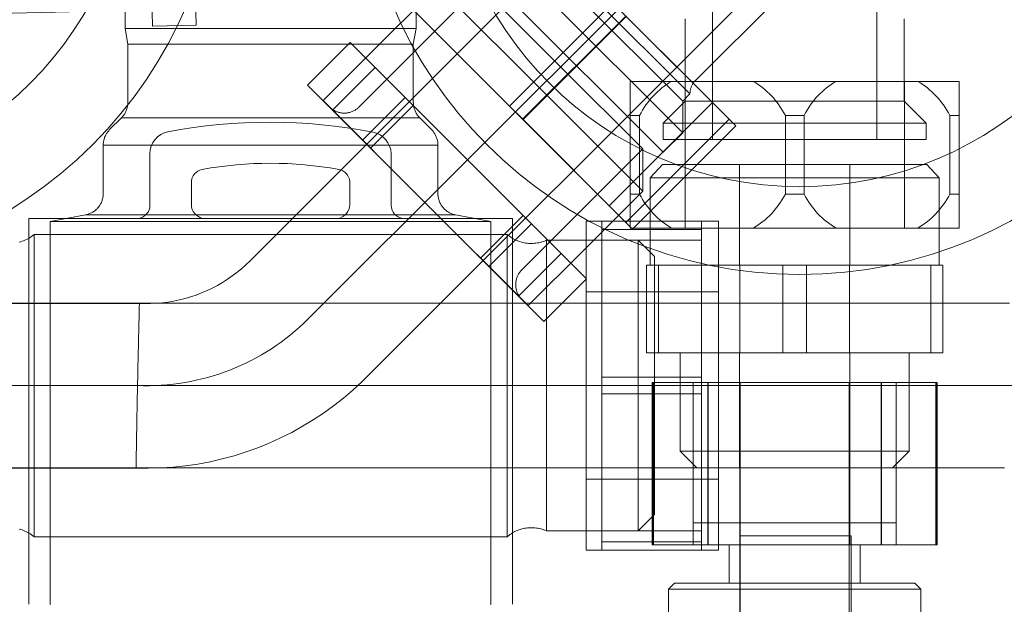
# Model space of a CAD drawing. Header units: millimetres. Extents: x -21756 to -17416, y 369 to 3070.
# Tile 10 of 31: x -20247 to -20158, y 2756 to 2810. Entities that reach past the tile are written whole.
import ezdxf

# ---------------------------------------------------------------- set-up
doc = ezdxf.new("R2010")
doc.units = ezdxf.units.MM
doc.layers.add('M-EQPM', color=50, linetype='Continuous', lineweight=18)
doc.layers.add('P-PIPE', color=3, linetype='Continuous', lineweight=18)

# ---------------------------------------------------------------- blocks, each defined once
blk = doc.blocks.new('HC_Heat Pump_GM_Saunier Duval_GeniaSet TEK_IS_kit complet_2C - HA 10-7_2 STB-985960-Niveau 0')
at = {"layer": 'M-EQPM'}
for p, q in [((133.392, -36.504), (89.024, -80.872)), ((138.689, -41.8), (94.321, -86.168)), ((99.641, -91.489), (144.009, -47.12)), ((129.631, -64.436), (145.406, -48.661)), ((114.222, -49.455), (131.192, -66.425)), ((114.222, -49.455), (131.192, -66.425)), ((77.631, -50.753), (77.631, -59.665)), ((104.168, -59.665), (104.168, -50.753)), ((114.997, -51.507), (129.14, -65.65)), ((114.997, -51.507), (129.14, -65.65)), ((111.463, -52.169), (128.478, -69.184)), ((111.463, -52.169), (128.478, -69.184)), ((114.335, -52.169), (128.478, -66.312)), ((114.335, -52.169), (128.478, -66.312)), ((131.199, -53.715), (131.199, -69.8)), ((146.179, -69.8), (146.179, -53.715)), ((126.694, -70.968), (109.679, -53.954)), ((126.694, -70.968), (109.679, -53.954)), ((109.982, -55.814), (98.955, -66.841)), ((106.136, -55.814), (100.66, -61.29)), ((106.136, -55.814), (115.484, -65.163)), ((109.982, -55.814), (117.408, -63.24)), ((112.695, -66.769), (103.277, -57.352)), ((103.286, -57.361), (112.681, -66.756)), ((112.681, -66.756), (122.102, -57.335)), ((122.115, -57.349), (112.695, -66.769)), ((121.772, -75.846), (104.801, -58.876)), ((121.772, -75.846), (104.801, -58.876)), ((123.306, -58.539), (113.885, -67.96)), ((123.338, -58.571), (113.917, -67.992)), ((123.306, -58.539), (132.725, -67.958)), ((132.726, -67.96), (123.338, -58.571)), ((128.714, -58.804), (128.714, -66.32)), ((148.663, -66.32), (148.663, -58.804)), ((77.631, -59.665), (77.884, -61.097)), ((77.631, -59.665), (104.168, -59.665)), ((77.631, -59.665), (104.168, -59.665)), ((103.915, -61.097), (104.168, -59.665)), ((94.259, -64.838), (98.148, -60.949)), ((94.259, -64.838), (98.148, -60.949)), ((103.164, -65.965), (98.148, -60.949)), ((98.148, -60.949), (103.164, -65.965)), ((77.884, -61.097), (77.884, -66.41)), ((77.884, -61.097), (103.915, -61.097)), ((77.884, -61.097), (103.915, -61.097)), ((100.66, -61.29), (95.691, -66.259)), ((103.915, -66.41), (103.915, -61.097)), ((100.438, -63.239), (96.549, -67.128)), ((100.438, -63.239), (117.408, -80.209)), ((100.438, -63.239), (117.408, -80.209)), ((117.408, -63.24), (124.833, -70.665)), ((127.466, -64.512), (123.689, -64.512)), ((127.466, -64.512), (123.689, -64.512)), ((134.912, -64.512), (127.466, -64.512)), ((127.466, -64.512), (134.912, -64.512)), ((128.689, -64.512), (128.689, -77.88)), ((128.689, -64.512), (148.689, -64.512)), ((128.689, -64.512), (148.689, -64.512)), ((138.689, -64.512), (134.912, -64.512)), ((138.689, -64.512), (134.912, -64.512)), ((142.466, -64.512), (138.689, -64.512)), ((142.466, -64.512), (138.689, -64.512)), ((142.466, -64.512), (149.912, -64.512)), ((149.912, -64.512), (142.466, -64.512)), ((148.689, -77.88), (148.689, -64.512)), ((153.689, -64.512), (149.912, -64.512)), ((153.689, -64.512), (149.912, -64.512)), ((99.275, -69.854), (94.259, -64.838)), ((94.259, -64.838), (99.275, -69.854)), ((115.484, -65.163), (124.833, -74.512)), ((95.691, -66.259), (105.04, -75.607)), ((99.275, -69.854), (103.164, -65.965)), ((99.275, -69.854), (103.164, -65.965)), ((103.908, -66.709), (103.164, -65.965)), ((103.164, -65.965), (103.908, -66.709)), ((121.772, -75.846), (131.192, -66.425)), ((128.714, -66.32), (126.71, -68.325)), ((128.478, -66.312), (129.14, -65.65)), ((128.478, -69.184), (128.478, -66.312)), ((128.714, -66.32), (148.663, -66.32)), ((128.714, -66.32), (148.663, -66.32)), ((150.668, -68.325), (148.663, -66.32)), ((113.519, -84.098), (96.549, -67.128)), ((113.519, -84.098), (96.549, -67.128)), ((100.019, -70.598), (103.908, -66.709)), ((100.019, -70.598), (103.908, -66.709)), ((113.939, -76.74), (103.908, -66.709)), ((103.908, -66.709), (113.939, -76.74)), ((112.681, -66.756), (113.917, -67.992)), ((113.885, -67.96), (112.695, -66.769)), ((77.3, -67.832), (76.226, -68.906)), ((77.3, -67.832), (104.499, -67.832)), ((77.3, -67.832), (104.499, -67.832)), ((105.573, -68.906), (104.499, -67.832)), ((123.304, -77.378), (113.885, -67.96)), ((113.917, -67.992), (123.306, -77.38)), ((132.725, -67.958), (123.304, -77.378)), ((132.726, -67.96), (123.306, -77.38)), ((123.689, -74.778), (123.689, -67.614)), ((124.541, -67.614), (123.689, -67.614)), ((123.689, -67.614), (123.689, -74.778)), ((124.541, -67.614), (123.689, -67.614)), ((124.541, -74.778), (124.541, -67.614)), ((124.541, -67.614), (124.541, -74.778)), ((132.725, -67.958), (133.314, -68.547)), ((133.314, -68.547), (132.726, -67.96)), ((137.837, -74.778), (137.837, -67.614)), ((137.837, -67.614), (137.837, -74.778)), ((138.689, -67.614), (137.837, -67.614)), ((138.689, -67.614), (137.837, -67.614)), ((139.541, -67.614), (138.689, -67.614)), ((139.541, -67.614), (138.689, -67.614)), ((139.541, -74.778), (139.541, -67.614)), ((139.541, -67.614), (139.541, -74.778)), ((152.837, -74.778), (152.837, -67.614)), ((152.837, -67.614), (152.837, -74.778)), ((153.689, -67.614), (152.837, -67.614)), ((153.689, -67.614), (152.837, -67.614)), ((153.689, -74.778), (153.689, -67.614)), ((153.689, -67.614), (153.689, -74.778)), ((133.314, -68.547), (123.893, -77.968)), ((133.314, -68.547), (123.893, -77.968)), ((126.71, -68.325), (126.71, -69.8)), ((150.668, -68.325), (126.71, -68.325)), ((150.668, -68.325), (126.71, -68.325)), ((150.668, -69.8), (150.668, -68.325)), ((100.019, -70.598), (99.275, -69.854)), ((99.275, -69.854), (100.019, -70.598)), ((126.694, -70.968), (128.478, -69.184)), ((126.71, -69.8), (150.668, -69.8)), ((126.71, -69.8), (150.668, -69.8)), ((131.199, -69.8), (146.179, -69.8)), ((131.199, -69.8), (146.179, -69.8)), ((75.642, -70.312), (75.642, -74.721)), ((75.642, -70.312), (106.157, -70.312)), ((75.642, -70.312), (106.157, -70.312)), ((110.05, -80.629), (100.019, -70.598)), ((100.019, -70.598), (110.05, -80.629)), ((106.157, -74.721), (106.157, -70.312)), ((113.806, -81.692), (124.833, -70.665)), ((124.833, -74.512), (124.833, -70.665)), ((79.9, -71.098), (79.9, -75.8)), ((79.9, -75.8), (79.9, -71.098)), ((101.9, -75.8), (101.9, -71.098)), ((101.9, -71.098), (101.9, -75.8)), ((126.628, -72.087), (125.509, -73.287)), ((138.689, -72.087), (126.628, -72.087)), ((133.657, -72.087), (133.657, -81.255)), ((138.689, -72.087), (133.657, -72.087)), ((143.721, -72.087), (138.689, -72.087)), ((150.75, -72.087), (138.689, -72.087)), ((143.721, -81.255), (143.721, -72.087)), ((151.869, -73.287), (150.75, -72.087)), ((125.509, -73.287), (125.509, -81.255)), ((125.509, -73.287), (138.689, -73.287)), ((138.689, -73.287), (151.869, -73.287)), ((151.869, -81.255), (151.869, -73.287)), ((83.682, -75.733), (83.682, -73.716)), ((83.682, -73.716), (83.682, -75.733)), ((98.117, -73.621), (98.117, -75.733)), ((98.117, -75.733), (98.117, -73.621)), ((119.357, -79.987), (124.833, -74.512)), ((123.689, -74.778), (124.541, -74.778)), ((123.689, -74.778), (124.541, -74.778)), ((137.837, -74.778), (138.689, -74.778)), ((137.837, -74.778), (138.689, -74.778)), ((138.689, -74.778), (139.541, -74.778)), ((138.689, -74.778), (139.541, -74.778)), ((152.837, -74.778), (153.689, -74.778)), ((152.837, -74.778), (153.689, -74.778)), ((105.04, -75.607), (114.389, -84.956)), ((68.848, -76.998), (68.848, -112.197)), ((69.192, -76.998), (68.848, -76.998)), ((69.193, -76.998), (68.848, -76.998)), ((73.61, -76.998), (69.192, -76.998)), ((73.602, -76.998), (69.193, -76.998)), ((74.036, -76.68), (70.806, -77.296)), ((108.196, -76.998), (73.602, -76.998)), ((108.19, -76.998), (73.61, -76.998)), ((74.036, -76.68), (107.763, -76.68)), ((74.036, -76.68), (107.763, -76.68)), ((78.85, -76.998), (84.739, -76.998)), ((84.739, -76.998), (78.85, -76.998)), ((97.06, -76.998), (102.962, -76.998)), ((102.962, -76.998), (97.06, -76.998)), ((110.993, -77.296), (107.763, -76.68)), ((112.607, -76.998), (108.19, -76.998)), ((112.606, -76.998), (108.196, -76.998)), ((113.939, -76.74), (110.05, -80.629)), ((110.05, -80.629), (113.939, -76.74)), ((112.951, -76.998), (112.606, -76.998)), ((112.951, -76.998), (112.607, -76.998)), ((112.951, -112.197), (112.951, -76.998)), ((113.939, -76.74), (114.682, -77.483)), ((114.682, -77.483), (113.939, -76.74)), ((70.806, -77.296), (70.806, -112.197)), ((70.806, -77.296), (110.993, -77.296)), ((70.806, -77.296), (110.993, -77.296)), ((110.793, -81.372), (114.682, -77.483)), ((110.793, -81.372), (114.682, -77.483)), ((110.993, -112.197), (110.993, -77.296)), ((114.682, -77.483), (119.698, -82.499)), ((119.698, -82.499), (114.682, -77.483)), ((131.739, -77.246), (119.668, -77.246)), ((119.668, -77.246), (119.668, -107.246)), ((119.668, -77.246), (119.668, -107.246)), ((121.101, -78.004), (121.101, -77.246)), ((121.101, -77.246), (121.101, -78.004)), ((121.101, -77.246), (130.191, -77.246)), ((121.101, -77.246), (130.191, -77.246)), ((121.101, -91.489), (121.101, -78.004)), ((121.101, -78.004), (121.101, -91.489)), ((121.101, -78.004), (130.191, -78.004)), ((121.101, -78.004), (130.191, -78.004)), ((123.893, -77.968), (123.304, -77.378)), ((123.306, -77.38), (123.893, -77.968)), ((123.689, -77.88), (127.466, -77.88)), ((123.689, -77.88), (127.466, -77.88)), ((134.912, -77.88), (127.466, -77.88)), ((127.466, -77.88), (134.912, -77.88)), ((148.689, -77.88), (128.689, -77.88)), ((148.689, -77.88), (128.689, -77.88)), ((130.191, -78.004), (130.191, -77.246)), ((130.191, -77.246), (130.191, -78.004)), ((130.191, -91.489), (130.191, -78.004)), ((130.191, -78.004), (130.191, -91.489)), ((131.739, -107.246), (131.739, -77.246)), ((131.739, -107.246), (131.739, -77.246)), ((134.912, -77.88), (138.689, -77.88)), ((134.912, -77.88), (138.689, -77.88)), ((138.689, -77.88), (142.466, -77.88)), ((138.689, -77.88), (142.466, -77.88)), ((142.466, -77.88), (149.912, -77.88)), ((149.912, -77.88), (142.466, -77.88)), ((149.912, -77.88), (153.689, -77.88)), ((149.912, -77.88), (153.689, -77.88)), ((112.476, -78.464), (69.339, -78.464)), ((69.339, -106.029), (69.339, -78.464)), ((69.339, -106.029), (69.339, -78.464)), ((112.476, -106.029), (112.476, -78.464)), ((112.476, -106.029), (112.476, -78.464)), ((124.408, -78.994), (116.045, -78.994)), ((116.045, -105.499), (116.045, -78.994)), ((116.045, -105.499), (116.045, -78.994)), ((130.191, -78.994), (121.101, -78.994)), ((121.101, -105.499), (121.101, -78.994)), ((121.101, -105.499), (121.101, -78.994)), ((125.9, -80.485), (124.408, -78.994)), ((124.408, -105.499), (124.408, -78.994)), ((124.408, -105.499), (124.408, -78.994)), ((130.191, -78.994), (130.191, -105.499)), ((130.191, -78.994), (130.191, -105.499)), ((110.05, -80.629), (110.793, -81.372)), ((110.793, -81.372), (110.05, -80.629)), ((113.519, -84.098), (117.408, -80.209)), ((114.389, -84.956), (119.357, -79.987)), ((125.9, -104.008), (125.9, -80.485)), ((125.9, -104.008), (125.9, -80.485)), ((110.793, -81.372), (115.809, -86.388)), ((115.809, -86.388), (110.793, -81.372)), ((126.277, -81.255), (125.189, -81.255)), ((126.277, -81.255), (125.189, -81.255)), ((125.189, -89.255), (125.189, -81.255)), ((125.189, -81.255), (125.189, -89.255)), ((138.689, -81.255), (125.509, -81.255)), ((126.277, -81.255), (137.601, -81.255)), ((137.601, -81.255), (126.277, -81.255)), ((126.277, -81.255), (126.277, -89.255)), ((126.277, -81.255), (126.277, -89.255)), ((138.689, -81.255), (133.657, -81.255)), ((133.689, -81.255), (133.689, -89.255)), ((133.689, -81.255), (143.689, -81.255)), ((133.689, -81.255), (143.689, -81.255)), ((139.777, -81.255), (137.601, -81.255)), ((139.777, -81.255), (137.601, -81.255)), ((137.601, -81.255), (137.601, -89.255)), ((137.601, -81.255), (137.601, -89.255)), ((151.869, -81.255), (138.689, -81.255)), ((143.721, -81.255), (138.689, -81.255)), ((139.777, -81.255), (151.101, -81.255)), ((151.101, -81.255), (139.777, -81.255)), ((139.777, -81.255), (139.777, -89.255)), ((139.777, -81.255), (139.777, -89.255)), ((143.689, -89.255), (143.689, -81.255)), ((152.189, -81.255), (151.101, -81.255)), ((152.189, -81.255), (151.101, -81.255)), ((151.101, -81.255), (151.101, -89.255)), ((151.101, -81.255), (151.101, -89.255)), ((152.189, -81.255), (152.189, -89.255)), ((152.189, -81.255), (152.189, -89.255)), ((115.809, -86.388), (119.698, -82.499)), ((115.809, -86.388), (119.698, -82.499)), ((131.739, -83.698), (119.668, -83.698)), ((119.668, -100.795), (119.668, -83.698)), ((119.668, -100.795), (119.668, -83.698)), ((131.739, -83.698), (131.739, -100.795)), ((131.739, -83.698), (131.739, -100.795)), ((150.2, -84.737), (-24.4, -84.737)), ((78.936, -84.756), (-24.4, -84.756)), ((125.189, -89.255), (126.277, -89.255)), ((125.189, -89.255), (126.277, -89.255)), ((126.277, -89.255), (137.601, -89.255)), ((137.601, -89.255), (126.277, -89.255)), ((128.242, -89.255), (128.242, -98.233)), ((138.689, -89.255), (128.242, -89.255)), ((133.657, -89.255), (133.657, -91.646)), ((138.689, -89.255), (133.657, -89.255)), ((143.689, -89.255), (133.689, -89.255)), ((143.689, -89.255), (133.689, -89.255)), ((137.601, -89.255), (139.777, -89.255)), ((137.601, -89.255), (139.777, -89.255)), ((143.721, -89.255), (138.689, -89.255)), ((149.136, -89.255), (138.689, -89.255)), ((139.777, -89.255), (151.101, -89.255)), ((151.101, -89.255), (139.777, -89.255)), ((143.721, -91.646), (143.721, -89.255)), ((149.136, -98.233), (149.136, -89.255)), ((151.101, -89.255), (152.189, -89.255)), ((151.101, -89.255), (152.189, -89.255)), ((121.101, -91.489), (121.101, -93.004)), ((121.101, -93.004), (121.101, -91.489)), ((130.191, -91.489), (121.101, -91.489)), ((121.101, -91.489), (130.191, -91.489)), ((130.191, -91.489), (130.191, -93.004)), ((130.191, -93.004), (130.191, -91.489)), ((78.768, -92.246), (-24.4, -92.246)), ((-24.4, -92.246), (150.2, -92.246)), ((125.693, -91.953), (125.693, -106.775)), ((125.8, -91.953), (125.693, -91.953)), ((125.804, -91.953), (125.693, -91.953)), ((130.803, -91.953), (125.8, -91.953)), ((125.8, -91.953), (125.8, -106.775)), ((125.804, -91.953), (130.78, -91.953)), ((125.804, -91.953), (125.804, -106.775)), ((129.431, -91.953), (129.431, -106.775)), ((129.431, -91.953), (147.947, -91.953)), ((129.431, -91.953), (147.947, -91.953)), ((133.727, -91.953), (130.78, -91.953)), ((130.78, -106.775), (130.78, -91.953)), ((133.673, -91.953), (130.803, -91.953)), ((130.803, -91.953), (130.803, -106.775)), ((133.657, -91.646), (133.657, -98.59)), ((143.705, -91.953), (133.673, -91.953)), ((133.673, -91.953), (133.673, -106.775)), ((133.727, -91.953), (143.651, -91.953)), ((133.727, -91.953), (133.727, -106.775)), ((146.599, -91.953), (143.651, -91.953)), ((143.651, -91.953), (143.651, -106.775)), ((146.576, -91.953), (143.705, -91.953)), ((143.705, -91.953), (143.705, -106.775)), ((143.721, -98.59), (143.721, -91.646)), ((151.577, -91.953), (146.576, -91.953)), ((146.576, -91.953), (146.576, -106.775)), ((146.599, -91.953), (151.574, -91.953)), ((146.599, -91.953), (146.599, -106.775)), ((147.947, -106.775), (147.947, -91.953)), ((150.2, -92.246), (167.692, -92.246)), ((151.685, -91.953), (151.574, -91.953)), ((151.574, -91.953), (151.574, -106.775)), ((151.685, -91.953), (151.577, -91.953)), ((151.577, -91.953), (151.577, -106.775)), ((151.685, -106.775), (151.685, -91.953)), ((121.101, -93.004), (121.101, -106.489)), ((121.101, -106.489), (121.101, -93.004)), ((121.101, -93.004), (130.191, -93.004)), ((121.101, -93.004), (130.191, -93.004)), ((130.191, -93.004), (130.191, -106.489)), ((130.191, -106.489), (130.191, -93.004)), ((128.242, -98.233), (129.764, -99.755)), ((128.242, -98.233), (138.689, -98.233)), ((133.657, -98.59), (133.657, -99.755)), ((138.689, -98.233), (149.136, -98.233)), ((143.721, -99.755), (143.721, -98.59)), ((147.614, -99.755), (149.136, -98.233)), ((-24.4, -99.756), (150.2, -99.756)), ((-24.4, -99.77), (78.629, -99.77)), ((138.689, -99.755), (129.764, -99.755)), ((138.689, -99.755), (133.657, -99.755)), ((147.614, -99.755), (138.689, -99.755)), ((143.721, -99.755), (138.689, -99.755)), ((119.668, -100.795), (131.739, -100.795)), ((124.408, -105.499), (125.9, -104.008)), ((129.431, -104.751), (129.431, -106.775)), ((138.689, -104.751), (129.431, -104.751)), ((133.708, -104.751), (133.708, -138.257)), ((138.689, -104.751), (133.708, -104.751)), ((143.67, -104.751), (138.689, -104.751)), ((147.947, -104.751), (138.689, -104.751)), ((143.67, -138.257), (143.67, -104.751)), ((147.947, -106.775), (147.947, -104.751)), ((116.045, -105.499), (124.408, -105.499)), ((121.101, -105.499), (130.191, -105.499)), ((69.339, -106.029), (112.476, -106.029)), ((121.101, -106.489), (121.101, -107.246)), ((121.101, -107.246), (121.101, -106.489)), ((121.101, -106.489), (130.191, -106.489)), ((121.101, -106.489), (130.191, -106.489)), ((125.693, -106.775), (125.804, -106.775)), ((125.693, -106.775), (125.8, -106.775)), ((125.8, -106.775), (130.803, -106.775)), ((130.78, -106.775), (125.804, -106.775)), ((129.431, -106.775), (138.689, -106.775)), ((147.947, -106.775), (129.431, -106.775)), ((147.947, -106.775), (129.431, -106.775)), ((130.191, -106.489), (130.191, -107.246)), ((130.191, -107.246), (130.191, -106.489)), ((130.78, -106.775), (133.727, -106.775)), ((130.803, -106.775), (133.673, -106.775)), ((132.73, -106.775), (132.73, -110.255)), ((138.689, -106.775), (132.73, -106.775)), ((133.673, -106.959), (133.673, -105.957)), ((133.673, -105.957), (133.673, -119.933)), ((133.673, -105.957), (143.839, -105.957)), ((133.673, -106.775), (143.705, -106.775)), ((143.651, -106.775), (133.727, -106.775)), ((138.689, -106.775), (147.947, -106.775)), ((144.648, -106.775), (138.689, -106.775)), ((143.651, -106.775), (146.599, -106.775)), ((143.705, -106.775), (146.576, -106.775)), ((143.839, -119.933), (143.839, -105.957)), ((143.839, -105.957), (143.839, -106.959)), ((144.648, -110.255), (144.648, -106.775)), ((146.576, -106.775), (151.577, -106.775)), ((151.574, -106.775), (146.599, -106.775)), ((151.574, -106.775), (151.685, -106.775)), ((151.577, -106.775), (151.685, -106.775)), ((119.668, -107.246), (131.739, -107.246)), ((121.101, -107.246), (130.191, -107.246)), ((121.101, -107.246), (130.191, -107.246)), ((133.673, -106.959), (133.673, -109.195)), ((143.839, -109.195), (143.839, -106.959)), ((133.673, -133.359), (133.673, -109.195)), ((143.839, -109.195), (143.839, -133.359)), ((127.73, -110.255), (127.178, -110.808)), ((138.689, -110.255), (127.73, -110.255)), ((138.689, -110.255), (132.73, -110.255)), ((144.648, -110.255), (138.689, -110.255)), ((149.648, -110.255), (138.689, -110.255)), ((150.2, -110.808), (149.648, -110.255)), ((127.178, -110.808), (127.178, -120.489)), ((138.689, -110.808), (127.178, -110.808)), ((150.2, -110.808), (138.689, -110.808)), ((150.2, -120.489), (150.2, -110.808))]:
    blk.add_line(p, q, dxfattribs=at)
at = {"layer": 'M-EQPM', "flags": 128}
for points in [[(129.631, -64.436), (129.584, -64.485), (129.54, -64.535), (129.498, -64.587), (129.457, -64.64), (129.419, -64.695), (129.383, -64.752), (129.35, -64.81), (129.318, -64.869), (129.289, -64.93), (129.263, -64.991), (129.239, -65.054), (129.218, -65.117), (129.199, -65.182), (129.182, -65.247), (129.169, -65.312), (129.158, -65.378), (129.149, -65.445), (129.144, -65.511), (129.141, -65.578), (129.14, -65.645), (129.14, -65.65)], [(77.3, -67.832), (77.356, -67.773), (77.409, -67.712), (77.46, -67.649), (77.508, -67.585), (77.554, -67.518), (77.597, -67.449), (77.637, -67.379), (77.674, -67.307), (77.709, -67.234), (77.74, -67.159), (77.769, -67.083), (77.794, -67.006), (77.816, -66.928), (77.836, -66.85), (77.852, -66.77), (77.864, -66.691), (77.874, -66.61), (77.88, -66.529), (77.883, -66.449), (77.884, -66.41)], [(103.915, -66.41), (103.917, -66.491), (103.922, -66.572), (103.93, -66.653), (103.941, -66.733), (103.956, -66.812), (103.973, -66.891), (103.994, -66.97), (104.018, -67.047), (104.045, -67.123), (104.075, -67.199), (104.108, -67.272), (104.144, -67.345), (104.183, -67.416), (104.224, -67.485), (104.269, -67.553), (104.316, -67.619), (104.365, -67.683), (104.418, -67.745), (104.472, -67.805), (104.499, -67.832)], [(98.955, -66.841), (98.901, -66.894), (98.844, -66.944), (98.785, -66.992), (98.725, -67.038), (98.662, -67.081), (98.598, -67.122), (98.533, -67.16), (98.466, -67.195), (98.397, -67.228), (98.327, -67.258), (98.257, -67.285), (98.185, -67.309), (98.112, -67.33), (98.038, -67.349), (97.964, -67.364), (97.889, -67.377), (97.814, -67.386), (97.739, -67.393), (97.663, -67.396), (97.587, -67.396), (97.511, -67.394), (97.436, -67.388), (97.36, -67.38), (97.285, -67.368), (97.211, -67.353), (97.137, -67.336), (97.064, -67.315), (96.992, -67.292), (96.921, -67.265), (96.851, -67.236), (96.782, -67.204), (96.715, -67.169), (96.649, -67.132), (96.584, -67.092), (96.521, -67.05), (96.46, -67.005), (96.401, -66.957), (96.344, -66.908), (96.289, -66.856), (96.274, -66.841)], [(75.642, -70.312), (75.643, -70.233), (75.648, -70.153), (75.657, -70.074), (75.668, -69.995), (75.682, -69.916), (75.7, -69.838), (75.721, -69.761), (75.745, -69.685), (75.771, -69.61), (75.801, -69.536), (75.834, -69.463), (75.869, -69.391), (75.908, -69.321), (75.949, -69.253), (75.993, -69.186), (76.04, -69.122), (76.089, -69.059), (76.14, -68.998), (76.194, -68.939), (76.226, -68.906)], [(105.573, -68.906), (105.628, -68.964), (105.681, -69.024), (105.732, -69.085), (105.78, -69.149), (105.825, -69.215), (105.868, -69.282), (105.908, -69.351), (105.945, -69.422), (105.98, -69.494), (106.011, -69.567), (106.04, -69.642), (106.065, -69.718), (106.088, -69.794), (106.107, -69.872), (106.123, -69.95), (106.136, -70.028), (106.146, -70.108), (106.153, -70.187), (106.157, -70.267), (106.157, -70.312)], [(74.036, -76.68), (74.114, -76.662), (74.191, -76.642), (74.267, -76.619), (74.343, -76.592), (74.417, -76.563), (74.49, -76.53), (74.562, -76.495), (74.632, -76.457), (74.701, -76.416), (74.768, -76.372), (74.833, -76.326), (74.896, -76.277), (74.957, -76.226), (75.016, -76.172), (75.073, -76.116), (75.128, -76.058), (75.18, -75.998), (75.23, -75.935), (75.277, -75.871), (75.322, -75.804), (75.364, -75.737), (75.403, -75.667), (75.44, -75.596), (75.473, -75.523), (75.504, -75.449), (75.532, -75.375), (75.556, -75.299), (75.578, -75.222), (75.596, -75.144), (75.612, -75.065), (75.624, -74.986), (75.633, -74.907), (75.639, -74.827), (75.641, -74.748), (75.642, -74.721)], [(106.157, -74.721), (106.159, -74.801), (106.164, -74.88), (106.172, -74.96), (106.183, -75.039), (106.197, -75.118), (106.215, -75.196), (106.235, -75.273), (106.259, -75.349), (106.286, -75.424), (106.315, -75.499), (106.348, -75.572), (106.383, -75.643), (106.422, -75.713), (106.463, -75.782), (106.506, -75.849), (106.553, -75.914), (106.602, -75.977), (106.653, -76.038), (106.707, -76.097), (106.763, -76.154), (106.822, -76.208), (106.882, -76.26), (106.945, -76.31), (107.009, -76.357), (107.076, -76.402), (107.144, -76.444), (107.214, -76.483), (107.285, -76.519), (107.357, -76.552), (107.431, -76.583), (107.506, -76.61), (107.582, -76.635), (107.659, -76.656), (107.737, -76.674), (107.763, -76.68)], [(67.972, -79.164), (68.107, -79.126), (68.241, -79.083), (68.373, -79.034), (68.503, -78.98), (68.631, -78.921), (68.756, -78.857), (68.878, -78.788), (68.998, -78.714), (69.115, -78.636), (69.228, -78.552), (69.338, -78.465), (69.339, -78.464)], [(112.476, -78.464), (112.579, -78.55), (112.686, -78.632), (112.796, -78.709), (112.909, -78.782), (113.025, -78.851), (113.143, -78.915), (113.264, -78.973), (113.387, -79.027), (113.513, -79.077), (113.64, -79.121), (113.768, -79.16), (113.899, -79.193), (114.03, -79.222), (114.163, -79.245), (114.296, -79.263), (114.43, -79.275), (114.564, -79.283), (114.699, -79.284), (114.833, -79.281), (114.968, -79.272), (115.101, -79.258), (115.234, -79.238), (115.367, -79.213), (115.498, -79.183), (115.627, -79.147), (115.756, -79.107), (115.882, -79.061), (116.007, -79.01), (116.045, -78.994)], [(89.024, -80.872), (88.64, -81.241), (88.241, -81.594), (87.829, -81.932), (87.403, -82.252), (86.965, -82.555), (86.515, -82.841), (86.055, -83.108), (85.583, -83.356), (85.103, -83.586), (84.613, -83.796), (84.116, -83.986), (83.611, -84.157), (83.1, -84.307), (82.583, -84.436), (82.061, -84.545), (81.536, -84.632), (81.007, -84.699), (80.477, -84.744), (79.944, -84.769), (79.412, -84.772), (78.936, -84.756)], [(113.806, -84.373), (113.753, -84.319), (113.703, -84.262), (113.655, -84.203), (113.609, -84.143), (113.566, -84.08), (113.526, -84.016), (113.488, -83.951), (113.452, -83.884), (113.42, -83.815), (113.39, -83.745), (113.363, -83.675), (113.338, -83.603), (113.317, -83.53), (113.299, -83.456), (113.283, -83.382), (113.271, -83.307), (113.261, -83.232), (113.255, -83.157), (113.251, -83.081), (113.251, -83.005), (113.253, -82.929), (113.259, -82.854), (113.268, -82.778), (113.279, -82.703), (113.294, -82.629), (113.312, -82.555), (113.332, -82.482), (113.356, -82.41), (113.382, -82.339), (113.411, -82.269), (113.443, -82.2), (113.478, -82.133), (113.515, -82.067), (113.555, -82.002), (113.598, -81.939), (113.643, -81.878), (113.69, -81.819), (113.74, -81.762), (113.792, -81.707), (113.806, -81.692)], [(150.2, -84.737), (150.899, -84.737), (151.597, -84.737), (152.294, -84.737), (152.986, -84.737), (153.675, -84.737), (154.358, -84.737), (155.034, -84.737), (155.702, -84.737), (156.362, -84.737), (157.011, -84.737), (157.65, -84.737), (158.277, -84.737)], [(78.629, -99.77), (79.762, -99.787), (80.895, -99.758), (82.026, -99.684), (83.153, -99.565), (84.274, -99.4), (85.388, -99.191), (86.492, -98.938), (87.586, -98.64), (88.667, -98.3), (89.733, -97.916), (90.783, -97.49), (91.815, -97.022), (92.828, -96.513), (93.819, -95.964), (94.788, -95.376), (95.733, -94.75), (96.651, -94.087), (97.543, -93.387), (98.406, -92.652), (99.238, -91.883), (99.641, -91.489)], [(157.821, -99.756), (157.185, -99.756), (156.538, -99.756), (155.881, -99.756), (155.215, -99.756), (154.541, -99.756), (153.86, -99.756), (153.173, -99.756), (152.481, -99.756), (151.786, -99.756), (151.088, -99.756), (150.388, -99.756), (150.2, -99.756)], [(69.339, -106.029), (69.229, -105.941), (69.115, -105.858), (68.999, -105.779), (68.879, -105.705), (68.757, -105.636), (68.631, -105.572), (68.504, -105.513), (68.374, -105.459), (68.242, -105.41), (68.108, -105.367), (67.973, -105.329)], [(116.045, -105.499), (115.921, -105.447), (115.795, -105.4), (115.667, -105.357), (115.538, -105.32), (115.407, -105.289), (115.275, -105.262), (115.142, -105.241), (115.009, -105.225), (114.875, -105.214), (114.74, -105.209), (114.606, -105.209), (114.471, -105.215), (114.337, -105.226), (114.204, -105.242), (114.071, -105.263), (113.939, -105.29), (113.808, -105.322), (113.679, -105.36), (113.551, -105.402), (113.426, -105.45), (113.302, -105.502), (113.18, -105.56), (113.061, -105.622), (112.944, -105.689), (112.83, -105.761), (112.719, -105.837), (112.611, -105.917), (112.507, -106.002), (112.476, -106.029)], [(70.819, -112.2), (70.806, -112.197)], [(110.993, -112.197), (110.952, -112.207)]]:
    blk.add_lwpolyline(points, dxfattribs=at)
at = {"layer": 'M-EQPM'}
for centre, radius, start, end in [((46.148, -41.8), 40.311, 270, 90), ((46.148, -41.8), 40.311, 270, 90), ((139.148, -41.8), 40.311, 90, 270), ((139.148, -41.8), 40.311, 90, 270), ((139.148, -41.8), 40.311, 270, 90), ((139.148, -41.8), 40.311, 270, 90), ((46.148, -41.8), 32.311, 270, 90), ((46.148, -41.8), 32.311, 270, 90), ((139.148, -41.8), 32.311, 90, 270), ((139.148, -41.8), 32.311, 90, 270), ((139.148, -41.8), 32.311, 270, 90), ((139.148, -41.8), 32.311, 270, 90), ((90.834, -117.508), 49.282, 79.02215, 100.86825), ((90.834, -117.508), 49.282, 79.02215, 100.86825), ((81.924, -71.098), 2.024, 100.86825, 180), ((81.924, -71.098), 2.024, 100.86825, 180), ((99.824, -71.167), 2.077, 1.90386, 79.02215), ((99.824, -71.167), 2.077, 1.90386, 79.02215), ((84.885, -73.716), 1.203, 100.30709, 180), ((84.885, -73.716), 1.203, 100.30709, 180), ((90.893, -106.752), 34.781, 79.69291, 100.30709), ((90.893, -106.752), 34.781, 79.69291, 100.30709), ((96.897, -73.738), 1.226, 5.49031, 79.69291), ((96.897, -73.738), 1.226, 5.49031, 79.69291), ((78.692, -75.8), 1.208, 277.55023, 0), ((78.692, -75.8), 1.208, 277.55023, 360), ((84.967, -75.733), 1.285, 180, 259.79606), ((84.967, -75.733), 1.285, 180, 259.79606), ((96.832, -75.733), 1.285, 280.20394, 0), ((96.832, -75.733), 1.285, 280.20394, 360), ((103.106, -75.8), 1.206, 180, 263.14167), ((103.106, -75.8), 1.206, 180, 263.14167), ((79.606, -71.454), 20.809, 267.69317, 315)]:
    blk.add_arc(centre, radius, start, end, dxfattribs=at)
for points in [[(123.689, -67.614), (123.689, -66.933), (123.689, -65.736), (123.689, -64.865), (123.689, -64.512)], [(123.689, -64.512), (123.689, -64.865), (123.689, -65.736), (123.689, -66.933), (123.689, -67.614)], [(127.466, -64.512), (126.849, -64.865), (125.744, -65.736), (124.899, -66.933), (124.541, -67.614)], [(124.541, -67.614), (124.899, -66.933), (125.744, -65.736), (126.849, -64.865), (127.466, -64.512)], [(137.837, -67.614), (137.479, -66.933), (136.634, -65.736), (135.529, -64.865), (134.912, -64.512)], [(134.912, -64.512), (135.529, -64.865), (136.634, -65.736), (137.479, -66.933), (137.837, -67.614)], [(139.541, -67.614), (139.899, -66.933), (140.744, -65.736), (141.849, -64.865), (142.466, -64.512)], [(142.466, -64.512), (141.849, -64.865), (140.744, -65.736), (139.899, -66.933), (139.541, -67.614)], [(149.912, -64.512), (150.529, -64.865), (151.634, -65.736), (152.479, -66.933), (152.837, -67.614)], [(152.837, -67.614), (152.479, -66.933), (151.634, -65.736), (150.529, -64.865), (149.912, -64.512)], [(153.689, -67.614), (153.689, -66.933), (153.689, -65.736), (153.689, -64.865), (153.689, -64.512)], [(153.689, -64.512), (153.689, -64.865), (153.689, -65.736), (153.689, -66.933), (153.689, -67.614)], [(123.689, -77.88), (123.689, -77.526), (123.689, -76.656), (123.689, -75.458), (123.689, -74.778)], [(123.689, -74.778), (123.689, -75.458), (123.689, -76.656), (123.689, -77.526), (123.689, -77.88)], [(124.541, -74.778), (124.899, -75.458), (125.744, -76.656), (126.849, -77.526), (127.466, -77.88)], [(127.466, -77.88), (126.849, -77.526), (125.744, -76.656), (124.899, -75.458), (124.541, -74.778)], [(134.912, -77.88), (135.529, -77.526), (136.634, -76.656), (137.479, -75.458), (137.837, -74.778)], [(137.837, -74.778), (137.479, -75.458), (136.634, -76.656), (135.529, -77.526), (134.912, -77.88)], [(142.466, -77.88), (141.849, -77.526), (140.744, -76.656), (139.899, -75.458), (139.541, -74.778)], [(139.541, -74.778), (139.899, -75.458), (140.744, -76.656), (141.849, -77.526), (142.466, -77.88)], [(152.837, -74.778), (152.479, -75.458), (151.634, -76.656), (150.529, -77.526), (149.912, -77.88)], [(149.912, -77.88), (150.529, -77.526), (151.634, -76.656), (152.479, -75.458), (152.837, -74.778)], [(153.689, -77.88), (153.689, -77.526), (153.689, -76.656), (153.689, -75.458), (153.689, -74.778)], [(153.689, -74.778), (153.689, -75.458), (153.689, -76.656), (153.689, -77.526), (153.689, -77.88)], [(78.629, -99.77), (78.629, -99.77), (78.634, -99.463), (78.657, -98.13), (78.694, -96.093), (78.741, -93.585), (78.795, -90.934), (78.849, -88.426), (78.896, -86.394), (78.928, -85.064), (78.936, -84.756), (78.936, -84.756)], [(78.936, -84.756), (78.936, -84.756), (78.928, -85.063), (78.896, -86.396), (78.849, -88.429), (78.795, -90.927), (78.741, -93.597), (78.694, -96.09), (78.657, -98.134), (78.634, -99.462), (78.629, -99.77), (78.629, -99.77)]]:
    blk.add_open_spline(points, degree=3, dxfattribs=at)
blk = doc.blocks.new('COMAP - SKINPRESS ppsu - Coude_45_90_9041W_9090W - Coude_45_90_9041W_9090W-V10-Niveau 0')
at = {"layer": 'P-PIPE', "color": 5}
for p, q in [((-19612.674, 2861.141), (-19616.673, 2861.045)), ((-19616.673, 2861.045), (-19616.225, 2842.55)), ((-19612.227, 2842.647), (-19612.674, 2861.141)), ((-19611.638, 2859.666), (-19645.628, 2858.843)), ((-19596.643, 2860.029), (-19611.638, 2859.666)), ((-19611.227, 2842.671), (-19611.638, 2859.666)), ((-19611.638, 2859.666), (-19610.815, 2825.676)), ((-19611.638, 2859.666), (-19610.815, 2825.676)), ((-19595.82, 2826.039), (-19596.643, 2860.029)), ((-19595.82, 2826.039), (-19596.643, 2860.029)), ((-19596.643, 2860.029), (-19596.231, 2843.034)), ((-19645.628, 2858.843), (-19645.217, 2841.848)), ((-19616.225, 2842.55), (-19615.778, 2824.055)), ((-19611.779, 2824.152), (-19612.227, 2842.647)), ((-19610.815, 2825.676), (-19611.227, 2842.671)), ((-19596.231, 2843.034), (-19595.82, 2826.039)), ((-19645.217, 2841.848), (-19644.805, 2824.853)), ((-19644.805, 2824.853), (-19610.815, 2825.676)), ((-19610.815, 2825.676), (-19595.82, 2826.039)), ((-19615.778, 2824.055), (-19611.779, 2824.152))]:
    blk.add_line(p, q, dxfattribs=at)
at = {"layer": 'P-PIPE', "color": 5, "flags": 128}
for points in [[(-19578.648, 2860.465), (-19578.662, 2860.465), (-19578.706, 2860.464), (-19578.777, 2860.462), (-19578.878, 2860.459), (-19579.007, 2860.456), (-19579.164, 2860.452), (-19579.349, 2860.448), (-19579.562, 2860.443), (-19579.802, 2860.437), (-19580.069, 2860.431), (-19580.362, 2860.423), (-19580.682, 2860.416), (-19581.027, 2860.407), (-19581.397, 2860.398), (-19581.791, 2860.389), (-19582.209, 2860.379), (-19582.651, 2860.368), (-19583.114, 2860.357), (-19583.6, 2860.345), (-19584.106, 2860.333), (-19584.632, 2860.32), (-19585.177, 2860.307), (-19585.741, 2860.293), (-19586.322, 2860.279), (-19586.92, 2860.265), (-19587.534, 2860.25), (-19588.161, 2860.235), (-19588.803, 2860.219), (-19589.457, 2860.203), (-19590.122, 2860.187), (-19590.798, 2860.171), (-19591.483, 2860.154), (-19592.177, 2860.137), (-19592.878, 2860.12), (-19593.584, 2860.103), (-19594.296, 2860.086), (-19595.011, 2860.069), (-19595.729, 2860.051), (-19596.449, 2860.034), (-19596.643, 2860.029)], [(-19595.82, 2826.039), (-19595.1, 2826.057), (-19594.382, 2826.074), (-19593.666, 2826.091), (-19592.953, 2826.109), (-19592.245, 2826.126), (-19591.542, 2826.143), (-19590.847, 2826.16), (-19590.159, 2826.176), (-19589.481, 2826.193), (-19588.812, 2826.209), (-19588.155, 2826.225), (-19587.51, 2826.24), (-19586.879, 2826.256), (-19586.261, 2826.271), (-19585.659, 2826.285), (-19585.073, 2826.299), (-19584.505, 2826.313), (-19583.954, 2826.326), (-19583.423, 2826.339), (-19582.911, 2826.352), (-19582.42, 2826.364), (-19581.951, 2826.375), (-19581.503, 2826.386), (-19581.079, 2826.396), (-19580.678, 2826.406), (-19580.301, 2826.415), (-19579.949, 2826.423), (-19579.623, 2826.431), (-19579.322, 2826.439), (-19579.048, 2826.445), (-19578.801, 2826.451), (-19578.581, 2826.457), (-19578.388, 2826.461), (-19578.223, 2826.465), (-19578.087, 2826.469), (-19577.979, 2826.471), (-19577.899, 2826.473), (-19577.848, 2826.474), (-19577.826, 2826.475), (-19577.825, 2826.475)]]:
    blk.add_lwpolyline(points, dxfattribs=at)
at = {"layer": 'P-PIPE', "color": 5}
for radius, start, end in [(18.5, 1.38702, 181.38702), (18.5, 1.38702, 181.38702), (17, 1.38702, 181.38702), (17, 1.38702, 181.38702), (17, 1.38702, 181.38702), (17, 1.38702, 181.38702), (17, 1.38702, 181.38702), (18.5, 181.38702, 1.38702), (18.5, 181.38702, 1.38702), (17, 181.38702, 1.38702), (17, 181.38702, 1.38702), (17, 181.38702, 1.38702), (17, 181.38702, 1.38702), (17, 181.38702, 1.38702)]:
    blk.add_arc((-19578.237, 2843.47), radius, start, end, dxfattribs=at)

msp = doc.modelspace()

# ---------------------------------------------------------------- block references
at = {"layer": 'M-EQPM'}
msp.add_blockref('HC_Heat Pump_GM_Saunier Duval_GeniaSet TEK_IS_kit complet_2C - HA 10-7_2 STB-985960-Niveau 0', (-20315.437, 2868.526), dxfattribs=at)
at = {"layer": 'P-PIPE', "color": 5, "rotation": 180}
msp.add_blockref('COMAP - SKINPRESS ppsu - Coude_45_90_9041W_9090W - Coude_45_90_9041W_9090W-V10-Niveau 0', (-39847.985, 5670.196), dxfattribs=at)

doc.saveas('drawing.dxf')
